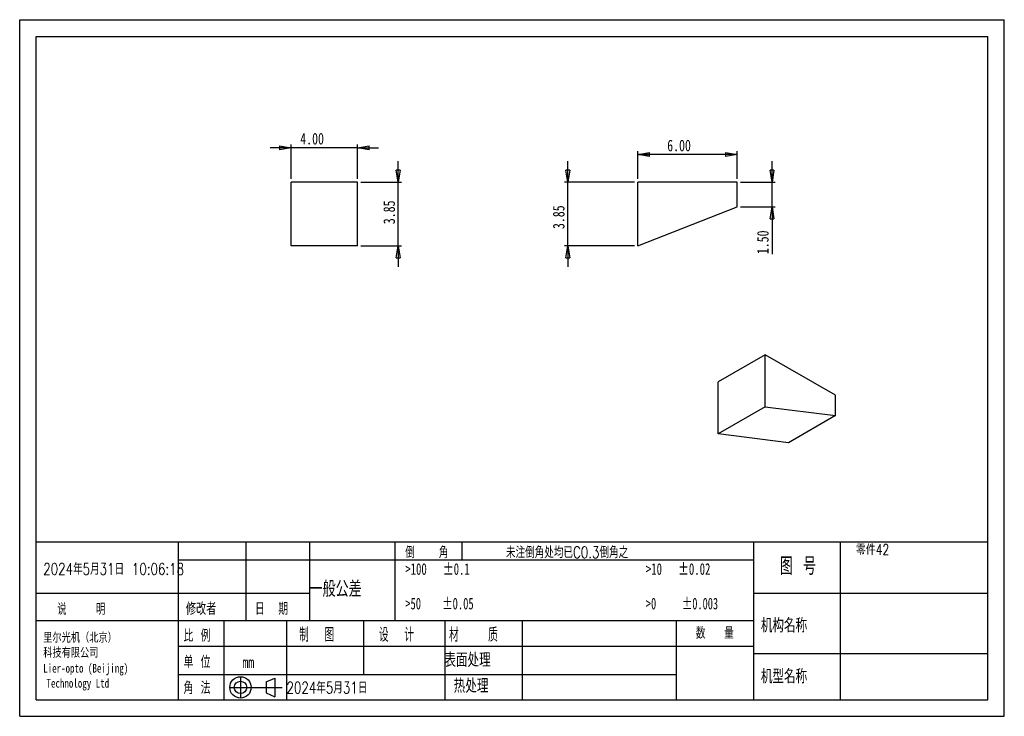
# Model space of a CAD drawing. Header units: millimetres. Extents: x 0 to 297, y 0 to 210.
import ezdxf

# ---------------------------------------------------------------- set-up
doc = ezdxf.new("R2010")
doc.units = ezdxf.units.MM
doc.layers.add('图层0', color=7, linetype='Continuous', lineweight=25)
doc.styles.add('SLDTEXTSTYLE0', font='TXT', dxfattribs={"width": 0.666667, "bigfont": 'bigfont'})
doc.styles.add('SLDTEXTSTYLE1', font='TXT', dxfattribs={"width": 0.75, "bigfont": 'bigfont'})
doc.styles.add('SLDTEXTSTYLE2', font='TXT', dxfattribs={"width": 0.583333, "bigfont": 'bigfont'})
doc.styles.add('SLDTEXTSTYLE3', font='TXT', dxfattribs={"width": 0.681818})
doc.styles.add('SLDTEXTSTYLE4', font='TXT', dxfattribs={"width": 0.666667})
doc.styles.add('SLDTEXTSTYLE5', font='TXT', dxfattribs={"width": 0.653846})
doc.styles.add('SLDTEXTSTYLE6', font='TXT', dxfattribs={"width": 0.6, "bigfont": 'bigfont'})
doc.styles.add('SLDTEXTSTYLE7', font='TXT', dxfattribs={"width": 0.625, "bigfont": 'bigfont'})
doc.styles.add('SLDTEXTSTYLE8', font='TXT', dxfattribs={"width": 0.571429, "bigfont": 'bigfont'})
doc.styles.add('SLDTEXTSTYLE9', font='TXT', dxfattribs={"width": 0.75})
doc.dimstyles.new('SLDDIMSTYLE0', dxfattribs={"dimtxt": 3.5, "dimasz": 3.556, "dimexe": 0, "dimexo": 0.0625, "dimgap": 0.875, "dimtad": 1, "dimlfac": 0.2, "dimrnd": 1e-09, "dimzin": 4, "dimdsep": 46, "dimtxsty": 'SLDTEXTSTYLE9', "dimblk1": 'CLOSED', "dimblk2": 'CLOSED', "dimsah": 1, "dimcen": 0.09, "dimadec": 0, "dimazin": 1, "dimtfac": 1, "dimtmove": 0, "dimatfit": 0, "dimldrblk": 'CLOSED', "dimfxl": 0, "dimfrac": 2, "dimtolj": 1, "dimtzin": 12, "dimarcsym": 0})
doc.dimstyles.new('SLDDIMSTYLE1', dxfattribs={"dimtxt": 3.5, "dimasz": 3.556, "dimexe": 0, "dimexo": 0.0625, "dimgap": 0.875, "dimtad": 1, "dimlfac": 0.2, "dimrnd": 1e-09, "dimzin": 12, "dimdsep": 46, "dimtxsty": 'SLDTEXTSTYLE9', "dimblk1": 'CLOSED', "dimblk2": 'CLOSED', "dimsah": 1, "dimcen": 0.09, "dimadec": 0, "dimazin": 3, "dimtfac": 1, "dimtmove": 0, "dimatfit": 0, "dimldrblk": 'CLOSED', "dimfxl": 0, "dimfrac": 2, "dimtolj": 1, "dimtzin": 12, "dimarcsym": 0})
doc.dimstyles.new('SLDDIMSTYLE2', dxfattribs={"dimtxt": 3.5, "dimasz": 3.556, "dimexe": 0, "dimexo": 0.0625, "dimgap": 0.875, "dimtad": 1, "dimlfac": 0.2, "dimrnd": 1e-09, "dimzin": 4, "dimdsep": 46, "dimtxsty": 'SLDTEXTSTYLE9', "dimblk1": 'CLOSED', "dimblk2": 'CLOSED', "dimsah": 1, "dimcen": 0.09, "dimadec": 0, "dimazin": 1, "dimtfac": 1, "dimtofl": 0, "dimtmove": 0, "dimatfit": 3, "dimldrblk": 'CLOSED', "dimfxl": 0, "dimfrac": 2, "dimtolj": 1, "dimtzin": 12, "dimarcsym": 0})

# ---------------------------------------------------------------- blocks, each defined once
blk = doc.blocks.new('_Closed')
at = {"color": 0, "linetype": 'ByBlock', "lineweight": -2}
for p, q in [((-1, 0.166667), (0, 0)), ((-1, 0.166667), (-1, -0.166667)), ((0, 0), (-1, -0.166667)), ((0, 0), (-1, 0))]:
    blk.add_line(p, q, dxfattribs=at)
blk = doc.blocks.new('_D')
at = {"layer": '图层0'}
for p, q in [((81.9, 162.05), (81.9, 172.37)), ((101.9, 162.05), (101.9, 172.37)), ((81.9, 171.37), (75.55, 171.37)), ((101.9, 171.37), (81.9, 171.37)), ((101.9, 171.37), (108.25, 171.37))]:
    blk.add_line(p, q, dxfattribs=at)
at = {"layer": '图层0', "xscale": 3.556, "yscale": 3.556}
blk.add_blockref('_Closed', (81.9, 171.37, -9.38), dxfattribs=at)
at = {"layer": '图层0', "xscale": 3.556, "yscale": 3.556, "rotation": 180.0000000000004}
blk.add_blockref('_Closed', (101.9, 171.37, -9.38), dxfattribs=at)
at = {"layer": '图层0', "insert": (84.63, 175.88), "char_height": 3.5, "attachment_point": 1, "style": 'SLDTEXTSTYLE9'}
blk.add_mtext('4.00', dxfattribs=at)
blk = doc.blocks.new('_D_1')
at = {"layer": '图层0'}
for p, q in [((114.2, 161.05), (114.2, 167.4)), ((102.9, 161.05), (115.2, 161.05)), ((114.2, 141.8), (114.2, 161.05)), ((102.9, 141.8), (115.2, 141.8)), ((114.2, 141.8), (114.2, 135.45))]:
    blk.add_line(p, q, dxfattribs=at)
at = {"layer": '图层0', "xscale": 3.556, "yscale": 3.556}
for p, rotation in [((114.2, 161.05, -9.38), 270.0000000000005), ((114.2, 141.8, -9.38), 90.00000000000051)]:
    blk.add_blockref('_Closed', p, dxfattribs=dict(at, rotation=rotation))
at = {"layer": '图层0', "insert": (109.69, 148.35), "char_height": 3.5, "attachment_point": 1, "rotation": 90, "style": 'SLDTEXTSTYLE9'}
blk.add_mtext('3.85', dxfattribs=at)
blk = doc.blocks.new('_D_2')
at = {"layer": '图层0'}
for p, q in [((186.45, 162.05), (186.45, 170.33)), ((216.45, 169.33), (186.45, 169.33)), ((216.45, 162.05), (216.45, 170.33))]:
    blk.add_line(p, q, dxfattribs=at)
at = {"layer": '图层0', "xscale": 3.556, "yscale": 3.556, "rotation": 180.0000000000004}
blk.add_blockref('_Closed', (186.45, 169.33, -1.88), dxfattribs=at)
at = {"layer": '图层0', "xscale": 3.556, "yscale": 3.556}
blk.add_blockref('_Closed', (216.45, 169.33, -1.88), dxfattribs=at)
at = {"layer": '图层0', "insert": (195.32, 173.84), "char_height": 3.5, "attachment_point": 1, "style": 'SLDTEXTSTYLE9'}
blk.add_mtext('6.00', dxfattribs=at)
blk = doc.blocks.new('_D_3')
at = {"layer": '图层0'}
for p, q in [((165.34, 161.05), (165.34, 167.4)), ((185.45, 161.05), (164.34, 161.05)), ((165.34, 141.8), (165.34, 161.05)), ((185.45, 141.8), (164.34, 141.8)), ((165.34, 141.8), (165.34, 135.45))]:
    blk.add_line(p, q, dxfattribs=at)
at = {"layer": '图层0', "xscale": 3.556, "yscale": 3.556}
for p, rotation in [((165.34, 161.05, -1.88), 270.0000000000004), ((165.34, 141.8, -1.88), 90.0000000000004)]:
    blk.add_blockref('_Closed', p, dxfattribs=dict(at, rotation=rotation))
at = {"layer": '图层0', "insert": (160.83, 146.89), "char_height": 3.5, "attachment_point": 1, "rotation": 90, "style": 'SLDTEXTSTYLE9'}
blk.add_mtext('3.85', dxfattribs=at)
blk = doc.blocks.new('_D_4')
at = {"layer": '图层0'}
for p, q in [((226.93, 161.05), (226.93, 167.4)), ((217.45, 161.05), (227.93, 161.05)), ((226.93, 153.55), (226.93, 161.05)), ((217.45, 153.55), (227.93, 153.55)), ((226.93, 153.55), (226.93, 139.32))]:
    blk.add_line(p, q, dxfattribs=at)
at = {"layer": '图层0', "xscale": 3.556, "yscale": 3.556}
for p, rotation in [((226.93, 161.05, -1.88), 270.0000000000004), ((226.93, 153.55, -1.88), 90.0000000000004)]:
    blk.add_blockref('_Closed', p, dxfattribs=dict(at, rotation=rotation))
at = {"layer": '图层0', "insert": (222.42, 139.32), "char_height": 3.5, "attachment_point": 1, "rotation": 90, "style": 'SLDTEXTSTYLE9'}
blk.add_mtext('1.50', dxfattribs=at)

msp = doc.modelspace()

# ---------------------------------------------------------------- linework, layer by layer
at = {"color": 7, "linetype": 'Continuous', "lineweight": 25}
for p, q in [((81.898, 141.797), (81.898, 161.045)), ((101.898, 161.045), (81.898, 161.045)), ((101.898, 141.797), (101.898, 161.045)), ((216.449, 161.045), (186.449, 161.045)), ((186.449, 141.797), (186.449, 161.045)), ((216.449, 153.545), (216.449, 161.045)), ((186.449, 141.797), (216.449, 153.545)), ((101.898, 141.797), (81.898, 141.797)), ((224.863, 109.017), (210.721, 100.853)), ((224.863, 93.3), (224.863, 109.017)), ((246.076, 96.771), (224.863, 109.017)), ((210.721, 85.136), (210.721, 100.853)), ((246.076, 90.647), (246.076, 96.771)), ((224.863, 93.3), (210.721, 85.136)), ((224.863, 93.3), (246.076, 90.647)), ((246.076, 90.647), (231.934, 82.483)), ((231.934, 82.483), (210.721, 85.136))]:
    msp.add_line(p, q, dxfattribs=at)
at = {"layer": '图层0'}
for p, q in [((0, 0), (0, 210)), ((0, 210), (297, 210)), ((297, 0), (297, 210)), ((5, 4.983), (5, 204.983)), ((5, 204.983), (292, 204.983)), ((292, 4.983), (292, 204.983)), ((292, 52.5), (5, 52.5)), ((47.757, 52.5), (47.757, 4.983)), ((68.192, 52.5), (68.192, 28.741)), ((87.378, 52.5), (87.378, 28.741)), ((113.177, 52.5), (113.177, 28.741)), ((133.321, 52.5), (133.321, 47.207)), ((221.353, 52.5), (221.353, 4.983)), ((247.5, 52.5), (247.5, 4.983)), ((47.757, 47.207), (221.353, 47.207)), ((5, 37.142), (47.757, 37.142)), ((47.757, 37.142), (87.378, 37.142)), ((221.353, 37.151), (292, 37.151)), ((221.353, 28.741), (5, 28.741)), ((61.596, 28.741), (61.596, 4.983)), ((80.467, 28.741), (80.467, 4.983)), ((103.741, 28.741), (103.741, 12.61)), ((128.274, 28.741), (128.274, 4.983)), ((151.548, 28.741), (151.548, 4.983)), ((198, 28.741), (198, 4.983)), ((221.353, 21.063), (47.757, 21.063)), ((221.353, 18.909), (292, 18.909)), ((47.757, 12.61), (198, 12.61)), ((66.603, 11.936), (66.603, 5.501)), ((74.36, 10.385), (76.988, 11.539)), ((74.36, 10.385), (74.36, 7.052)), ((76.988, 11.539), (76.988, 5.898)), ((63.386, 8.719), (79.167, 8.719)), ((5, 4.983), (292, 4.983)), ((0, 0), (297, 0))]:
    msp.add_line(p, q, dxfattribs=at)
at = {"layer": '图层0', "color": 7, "linetype": 'Continuous', "lineweight": 25}
msp.add_line((74.36, 7.052), (76.988, 5.898), dxfattribs=at)
at = {"layer": '图层0'}
for radius in [3.218, 1.867]:
    msp.add_circle((66.603, 8.719), radius, dxfattribs=at)

# ---------------------------------------------------------------- texts
for s, insert, char_height, attachment_point, style in [('倒    角', (116.302, 51.174), 3.5, 1, 'SLDTEXTSTYLE2'), ('未注倒角处均已C0.3倒角之', (146.686, 51.174), 3.5, 1, 'SLDTEXTSTYLE1'), ('零件42', (252.251, 51.846), 3.175, 1, 'SLDTEXTSTYLE1'), ('图 号', (234.762, 47.93), 5.2917, 2, 'SLDTEXTSTYLE0'), ('2024年5月31日 10:06:18', (7.093, 46.153), 3.5, 1, 'SLDTEXTSTYLE1'), ('>100   ±0.1', (116.302, 46.153), 3.5, 1, 'SLDTEXTSTYLE3'), ('>10   ±0.02', (188.875, 46.153), 3.5, 1, 'SLDTEXTSTYLE3'), ('一般公差', (87.447, 40.788), 4.7625, 1, 'SLDTEXTSTYLE1'), ('>50    ±0.05', (116.302, 35.738), 3.5, 1, 'SLDTEXTSTYLE4'), ('>0     ±0.003', (188.875, 35.738), 3.5, 1, 'SLDTEXTSTYLE5'), ('说     明', (11.326, 34.076), 3.5, 1, 'SLDTEXTSTYLE8'), ('修改者', (50.147, 34.275), 3.7042, 1, 'SLDTEXTSTYLE1'), ('日  期', (71.016, 34.275), 3.7042, 1, 'SLDTEXTSTYLE7'), ('机构名称', (223.566, 29.496), 4.2333, 1, 'SLDTEXTSTYLE1'), ('制  图', (84.297, 26.696), 4.2333, 1, 'SLDTEXTSTYLE7'), ('设  计', (108.378, 26.696), 4.2333, 1, 'SLDTEXTSTYLE7'), ('材    质', (129.511, 26.696), 4.2333, 1, 'SLDTEXTSTYLE2'), ('数   量', (203.929, 26.87), 3.5, 1, 'SLDTEXTSTYLE6'), ('里尔光机（北京）', (7.093, 24.869), 2.6458, 1, 'SLDTEXTSTYLE1'), ('比 例', (49.417, 26.17), 3.7042, 1, 'SLDTEXTSTYLE0'), ('科技有限公司', (7.093, 20.341), 2.6458, 1, 'SLDTEXTSTYLE1'), ('单 位', (49.417, 18.22), 3.7042, 1, 'SLDTEXTSTYLE0'), ('表面处理', (128.1, 19.095), 4.2333, 1, 'SLDTEXTSTYLE1'), ('Lier-opto (Beijing)', (7.093, 15.813), 2.64583, 1, 'SLDTEXTSTYLE9'), ('mm', (67.175, 18.022), 3.5, 1, 'SLDTEXTSTYLE9'), ('热处理', (130.923, 11.293), 4.2333, 1, 'SLDTEXTSTYLE1'), ('机型名称', (223.566, 14.142), 4.2333, 1, 'SLDTEXTSTYLE1'), ('Technology Ltd', (8.085, 11.285), 2.64583, 1, 'SLDTEXTSTYLE9'), ('角 法', (49.417, 10.418), 3.7042, 1, 'SLDTEXTSTYLE0'), ('2024年5月31日', (80.467, 10.363), 3.5, 1, 'SLDTEXTSTYLE1')]:
    msp.add_mtext(s, dxfattribs=dict(at, insert=insert, char_height=char_height, attachment_point=attachment_point, style=style))

# ---------------------------------------------------------------- dimensions: what is measured, and where the dimension line sits
for base, p1, p2, dimstyle, picture, middle in [((81.898, 171.365), (101.898, 161.045), (81.898, 161.045), 'SLDDIMSTYLE0', '_D', (89.159, 171.365)), ((186.449, 169.327), (216.449, 161.045), (186.449, 161.045), 'SLDDIMSTYLE2', '_D_2', (199.85, 169.327))]:
    dim = msp.add_linear_dim(base=base, p1=p1, p2=p2, dimstyle=dimstyle, dxfattribs=at)
    dim.commit()
    dim.dimension.update_dxf_attribs({"geometry": picture, "text_midpoint": middle, "dimtype": 160})
for base, p1, p2, dimstyle, picture, middle in [((114.204, 161.045), (101.898, 141.797), (101.898, 161.045), 'SLDDIMSTYLE1', '_D_1', (114.204, 152.872)), ((165.34, 161.045), (186.449, 141.797), (186.449, 161.045), 'SLDDIMSTYLE1', '_D_3', (165.34, 151.416)), ((226.935, 161.045), (216.449, 153.545), (216.449, 161.045), 'SLDDIMSTYLE0', '_D_4', (226.935, 143.844))]:
    dim = msp.add_linear_dim(base=base, p1=p1, p2=p2, angle=90, dimstyle=dimstyle, dxfattribs=at)
    dim.commit()
    dim.dimension.update_dxf_attribs({"geometry": picture, "text_midpoint": middle, "dimtype": 160})

doc.saveas('drawing.dxf')
